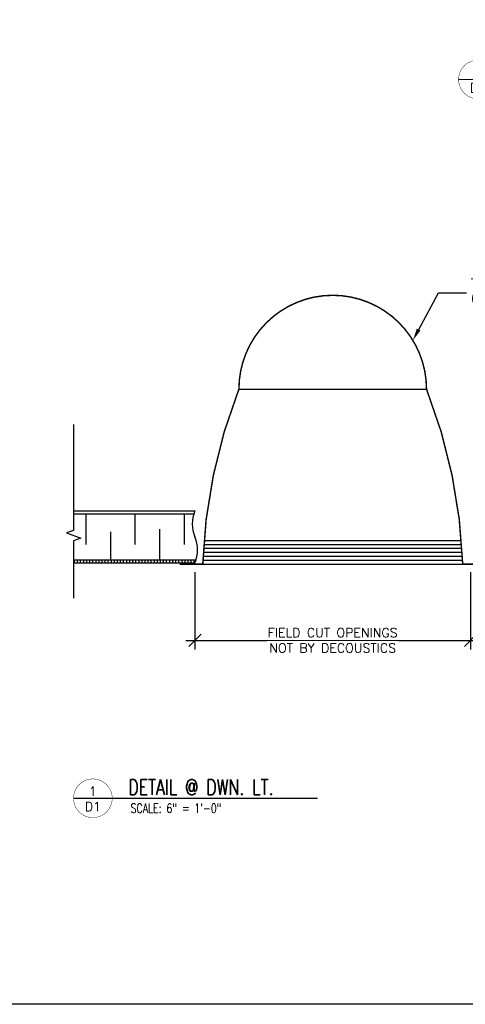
# Model space of a CAD drawing. Header units: inches. Extents: x 31 to 585, y 3457 to 3603.
# Tile 5 of 24: x 246 to 255, y 3481 to 3501. Entities that reach past the tile are written whole.
import ezdxf
from ezdxf import colors
from ezdxf.entities.mleader import LeaderData, LeaderLine
from ezdxf.enums import TextEntityAlignment as Align
from ezdxf.math import Vec2, Vec3

# ---------------------------------------------------------------- set-up
doc = ezdxf.new("R2010")
doc.units = ezdxf.units.IN
doc.header["$MEASUREMENT"] = 0
for name, color, linetype in [('1-DIM', 4, 'Continuous'), ('1-FIXTURES', 1, 'Continuous'), ('1-PANEL', 6, 'Continuous'), ('1-TEXT', 2, 'Continuous'), ('1-TITLE', 4, 'Continuous')]:
    doc.layers.add(name, color=color, linetype=linetype)
doc.styles.add('TEXT', font='romans.shx')
doc.dimstyles.new('DIM 6-12', dxfattribs={"dimscale": 2, "dimtxt": 0.09375, "dimasz": 0.125, "dimexe": 0.09375, "dimexo": 0.09375, "dimgap": 0.03125, "dimtad": 1, "dimdec": 4, "dimzin": 3, "dimdsep": 46, "dimlunit": 5, "dimtxsty": 'TEXT', "dimblk": 'OBLIQUE', "dimcen": 0.09375, "dimdle": 0.09375, "dimclrd": 256, "dimclre": 4, "dimclrt": 2, "dimadec": 0, "dimazin": 0, "dimtfac": 1, "dimtdec": 4, "dimtmove": 0, "dimatfit": 3, "dimfxl": 0, "dimfrac": 2, "dimtolj": 1, "dimtzin": 0, "dimlwd": -1, "dimlwe": -1, "dimarcsym": 0})

# ---------------------------------------------------------------- blocks, each defined once
blk = doc.blocks.new('*U44')
at = {"layer": '1-TEXT', "color": 2, "style": 'TEXT'}
blk.add_attdef('VIEWNAME', (0.89, 0.061), '', height=0.25, dxfattribs=at)
at = {"layer": '1-TEXT', "style": 'TEXT'}
for tag, p in [('NOTE1', (0.926, -0.281)), ('NOTE2', (0.926, -0.463)), ('NOTE3', (0.926, -0.655)), ('NOTE4', (0.926, -0.832))]:
    blk.add_attdef(tag, p, '', height=0.125, dxfattribs=at)
blk.add_wipeout([(0.314, 0.314), (0.236, 0.304), (0.163, 0.275), (0.099, 0.229), (0.049, 0.168), (0.015, 0.097), (0.001, 0.02), (0.006, -0.059), (0.03, -0.134), (0.072, -0.2), (0.13, -0.254), (0.199, -0.292), (0.275, -0.312), (0.354, -0.312), (0.43, -0.292), (0.499, -0.254), (0.556, -0.2), (0.599, -0.134), (0.623, -0.059), (0.628, 0.02), (0.613, 0.097), (0.58, 0.168), (0.529, 0.229), (0.466, 0.275), (0.392, 0.304)])
at = {"layer": '1-TITLE', "const_width": 0.00651}
blk.add_lwpolyline([(0, 0, 1), (0.628, 0, 0.414214), (0.314, 0.314, 0.414214), (0, 0, 2.926408)], format="xyb", dxfattribs=at)
at = {"layer": '1-TITLE', "const_width": 0.02}
blk.add_lwpolyline([(0, 0), (4.172, 0)], dxfattribs=at)
at = {"layer": '1-TEXT', "style": 'TEXT'}
for tag, p in [('DETAIL#', (0.301, 0.094)), ('SHEET#', (0.306, -0.207))]:
    blk.add_attdef(tag, text='', height=0.125, dxfattribs=at).set_placement(p, align=Align.CENTER)
blk = doc.blocks.new('_Oblique')
at = {"color": 0, "linetype": 'ByBlock', "lineweight": -2}
blk.add_line((-0.5, -0.5), (0.5, 0.5), dxfattribs=at)
blk = doc.blocks.new('*D49')
at = {"layer": '1-DIM', "color": 4, "transparency": 16777216}
for p, q in [((249.394, 3489.862), (249.394, 3488.285)), ((255.004, 3489.862), (255.004, 3488.285))]:
    blk.add_line(p, q, dxfattribs=at)
at = {"layer": '1-DIM', "transparency": 16777216}
blk.add_line((249.207, 3488.472), (255.192, 3488.472), dxfattribs=at)
at = {"layer": 'Defpoints', "color": 0, "transparency": 16777216}
for p in [(249.394, 3490.05), (255.004, 3490.05), (255.004, 3488.472)]:
    blk.add_point(p, dxfattribs=at)
at = {"layer": '1-DIM', "transparency": 16777216, "xscale": 0.25, "yscale": 0.25, "zscale": 0.25, "rotation": 180}
blk.add_blockref('_Oblique', (249.394, 3488.472), dxfattribs=at)
at = {"layer": '1-DIM', "transparency": 16777216, "xscale": 0.25, "yscale": 0.25, "zscale": 0.25}
blk.add_blockref('_Oblique', (255.004, 3488.472), dxfattribs=at)
at = {"layer": '1-DIM', "color": 2, "transparency": 16777216, "insert": (252.199, 3488.628), "char_height": 0.1875, "attachment_point": 5, "style": 'TEXT', "bg_fill": 3, "box_fill_scale": 1.25, "bg_fill_color": 256, "bg_fill_true_color": 13158600, "bg_fill_transparency": 0}
blk.add_mtext('\\A1;FIELD CUT OPENINGS', dxfattribs=at)
at = {"layer": '1-DIM', "color": 2, "transparency": 16777216, "insert": (252.199, 3488.316), "char_height": 0.1875, "attachment_point": 5, "style": 'TEXT', "bg_fill": 3, "box_fill_scale": 1.25, "bg_fill_color": 256, "bg_fill_true_color": 13158600, "bg_fill_transparency": 0}
blk.add_mtext('\\A1;NOT BY DECOUSTICS', dxfattribs=at)
blk = doc.blocks.new('*U46')
at = {"layer": '1-TEXT', "color": 2, "style": 'TEXT'}
blk.add_attdef('VIEWNAME', (0.89, 0.061), '', height=0.25, dxfattribs=at)
at = {"layer": '1-TEXT', "style": 'TEXT'}
for tag, p in [('NOTE1', (0.926, -0.281)), ('NOTE2', (0.926, -0.463)), ('NOTE3', (0.926, -0.655)), ('NOTE4', (0.926, -0.832))]:
    blk.add_attdef(tag, p, '', height=0.125, dxfattribs=at)
blk.add_wipeout([(0.314, 0.314), (0.236, 0.304), (0.163, 0.275), (0.099, 0.229), (0.049, 0.168), (0.015, 0.097), (0.001, 0.02), (0.006, -0.059), (0.03, -0.134), (0.072, -0.2), (0.13, -0.254), (0.199, -0.292), (0.275, -0.312), (0.354, -0.312), (0.43, -0.292), (0.499, -0.254), (0.556, -0.2), (0.599, -0.134), (0.623, -0.059), (0.628, 0.02), (0.613, 0.097), (0.58, 0.168), (0.529, 0.229), (0.466, 0.275), (0.392, 0.304)])
at = {"layer": '1-TITLE', "const_width": 0.00651}
blk.add_lwpolyline([(0, 0, 1), (0.628, 0, 0.414214), (0.314, 0.314, 0.414214), (0, 0, 2.926408)], format="xyb", dxfattribs=at)
at = {"layer": '1-TITLE', "const_width": 0.02}
blk.add_lwpolyline([(0, 0), (3.964, 0)], dxfattribs=at)
at = {"layer": '1-TEXT', "style": 'TEXT'}
for tag, p in [('DETAIL#', (0.301, 0.094)), ('SHEET#', (0.306, -0.207))]:
    blk.add_attdef(tag, text='', height=0.125, dxfattribs=at).set_placement(p, align=Align.CENTER)

msp = doc.modelspace()

# ---------------------------------------------------------------- hatches: boundary and pattern name
at = {"layer": '1-PANEL'}
h = msp.add_hatch(dxfattribs=at)
h.set_pattern_fill('ANSI31', color=8, scale=0.5, angle=45, style=0)
h.set_pattern_definition([(90, (-16.18016, 2.69154), (-0.0625, 1e-17), [])])
edge = h.paths.add_edge_path()
edge.add_line((246.92526, 3490.1121), (246.92526, 3490.0496))
edge.add_line((246.92526, 3490.0496), (249.39445, 3490.0496))
edge.add_arc((248.76907, 3490.31346), 0.67877, 337.124528, 342.743436)
edge.add_line((249.41728, 3490.1121), (246.92526, 3490.1121))

# ---------------------------------------------------------------- linework, layer by layer
at = {"layer": '1-DIM'}
msp.add_lwpolyline([(246.92526, 3492.86578), (246.92526, 3490.7105), (246.78037, 3490.65776), (247.07015, 3490.55229), (246.92526, 3490.49956), (246.92526, 3489.32841)], dxfattribs=at)
at = {"layer": '1-FIXTURES'}
for p, q in [((250.29045, 3493.58578), (254.10843, 3493.58578)), ((249.57526, 3490.42619), (254.82361, 3490.42619)), ((249.58136, 3490.50713), (254.81752, 3490.50713)), ((249.5649, 3490.2643), (254.83397, 3490.2643)), ((249.56978, 3490.34524), (254.8291, 3490.34524)), ((249.55393, 3490.02147), (254.84494, 3490.02147)), ((249.55698, 3490.10242), (254.84189, 3490.10242)), ((249.56064, 3490.18336), (254.83824, 3490.18336))]:
    msp.add_line(p, q, dxfattribs=at)
at = {"layer": '1-FIXTURES', "const_width": 0.02976}
msp.add_lwpolyline([(249.08152, 3490.02147), (249.55393, 3490.02147, -0.08510281), (250.29045, 3493.58578, -1), (254.10843, 3493.58578, -0.08510281), (254.84494, 3490.02147), (255.31735, 3490.02147)], format="xyb", dxfattribs=at)
at = {"layer": '1-PANEL', "linetype": 'Continuous'}
msp.add_line((246.92526, 3491.10503), (249.39445, 3491.10503), dxfattribs=at)
at = {"layer": '1-PANEL'}
for p, q in [((246.92526, 3491.0496), (249.37386, 3491.0496)), ((246.92526, 3490.1121), (249.41728, 3490.1121)), ((246.92526, 3490.0496), (249.39445, 3490.0496))]:
    msp.add_line(p, q, dxfattribs=at)
at = {"layer": '1-PANEL', "color": 8}
for p, q in [((247.17373, 3491.0496), (247.17373, 3490.4246)), ((248.17373, 3491.0496), (248.17373, 3490.4246)), ((249.17373, 3491.0496), (249.17373, 3490.4246)), ((247.67373, 3490.68167), (247.67373, 3490.1121)), ((248.67373, 3490.7371), (248.67373, 3490.1121))]:
    msp.add_line(p, q, dxfattribs=at)
at = {"layer": '1-PANEL'}
for centre, start, end in [((250.01984, 3490.84117), 157.124528, 202.875472), ((248.76907, 3490.31346), 337.124528, 22.875472)]:
    msp.add_arc(centre, 0.67877, start, end, dxfattribs=at)
at = {"layer": 'Defpoints', "color": 3}
msp.add_lwpolyline([(224.52641, 3527.06477), (283.76922, 3527.06477), (283.76922, 3481.06477), (224.52641, 3481.06477)], close=True, dxfattribs=at)

# ---------------------------------------------------------------- leaders
at = {"layer": '1-TEXT'}
ml = msp.add_multileader_mtext('Standard', dxfattribs=at)
ml.set_content('TYPICAL DOWNLIGHT\\P(NOT BY DECOUSTICS)', color=256, style='TEXT')
ml.set_leader_properties(color=4, linetype='ByLayer', lineweight=-1)
ml.build(insert=Vec2(0, 0))
ml.multileader.update_dxf_attribs({"text_left_attachment_type": 2, "text_right_attachment_type": 2, "dogleg_length": 0.36, "arrow_head_size": 0.25})
ctx = ml.context
ctx.base_point, ctx.char_height, ctx.arrow_head_size, ctx.landing_gap_size, ctx.plane_origin = Vec3(254.92237, 3495.54213), 0.18, 0.25, 0.09, Vec3(253.86457, 3494.76117)
ctx.left_attachment, ctx.right_attachment = 2, 2
notes = []
notes.append((ctx, [(0, (1, 1, 0), (254.35165, 3495.54213), (1, 0), 0.57072, [(0, [(253.83038, 3494.57787)], 0, [])])]))
ctx.mtext.insert, ctx.mtext.width, ctx.mtext.defined_height, ctx.mtext.flow_direction = Vec3(255.01237, 3495.82928), 4.1386403, 1.14325, 5
for ctx, leaders in notes:
    for number, flags, end, landing, length, lines in leaders:
        leader = LeaderData()
        leader.index, (leader.has_last_leader_line, leader.has_dogleg_vector, leader.attachment_direction) = number, flags
        leader.last_leader_point, leader.dogleg_vector, leader.dogleg_length = Vec3(end), Vec3(landing), length
        for number, points, colour, breaks in lines:
            line = LeaderLine()
            line.index, line.vertices, line.color, line.breaks = number, Vec3.list(points), colors.encode_raw_color(colour), breaks
            leader.lines.append(line)
        ctx.leaders.append(leader)

# ---------------------------------------------------------------- next in the draw order: block references
at = {"layer": '1-TITLE'}
ref = msp.add_blockref('*U44', (254.76169, 3499.88664), dxfattribs=dict(at, xscale=1.254172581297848, yscale=1.254172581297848, zscale=1.254172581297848))
ref.add_attrib('VIEWNAME', 'BUILT - UP RETURN', (255.87804, 3499.95579), dxfattribs={"color": 2, "height": 0.312495, "style": 'TEXT', "width": 0.75})
ref.add_attrib('DETAIL#', '1', dxfattribs={"color": 2, "height": 0.1875, "style": 'TEXT'}).set_placement((255.15578, 3500.0304), align=Align.MIDDLE_CENTER)
ref.add_attrib('SHEET#', 'D1', dxfattribs={"color": 2, "height": 0.1875, "style": 'TEXT'}).set_placement((255.15578, 3499.71685), align=Align.MIDDLE_CENTER)
ref.add_attrib('NOTE1', 'SCALE: 6" = 1\'-0"', dxfattribs={"color": 2, "height": 0.1875, "style": 'TEXT', "width": 0.75}).set_placement((255.92323, 3499.53464), align=Align.BOTTOM_LEFT)
ref = msp.add_blockref('*U46', (246.92448, 3485.25791), dxfattribs=dict(at, xscale=1.254172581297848, yscale=1.254172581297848, zscale=1.254172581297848))
ref.add_attrib('VIEWNAME', 'DETAIL @ DWN. LT.', (248.04082, 3485.32706), dxfattribs={"color": 2, "height": 0.312495, "style": 'TEXT', "width": 0.75})
ref.add_attrib('DETAIL#', '1', dxfattribs={"color": 2, "height": 0.1875, "style": 'TEXT'}).set_placement((247.31857, 3485.40167), align=Align.MIDDLE_CENTER)
ref.add_attrib('SHEET#', 'D1', dxfattribs={"color": 2, "height": 0.1875, "style": 'TEXT'}).set_placement((247.31857, 3485.08812), align=Align.MIDDLE_CENTER)
ref.add_attrib('NOTE1', 'SCALE: 6" = 1\'-0"', dxfattribs={"color": 2, "height": 0.1875, "style": 'TEXT', "width": 0.75}).set_placement((248.08602, 3484.90591), align=Align.BOTTOM_LEFT)

# ---------------------------------------------------------------- next in the draw order: dimensions: what is measured, and where the dimension line sits
at = {"layer": '1-DIM'}
dim = msp.add_linear_dim(base=(255.00442, 3488.47207), p1=(249.39445, 3490.0496), p2=(255.00442, 3490.0496), text='FIELD CUT OPENINGS\\XNOT BY DECOUSTICS', dimstyle='DIM 6-12', override={"dimpost": '"'}, dxfattribs=at)
dim.commit()
dim.dimension.update_dxf_attribs({"geometry": '*D49', "text_midpoint": (252.19944, 3488.47207)})

doc.saveas('drawing.dxf')
